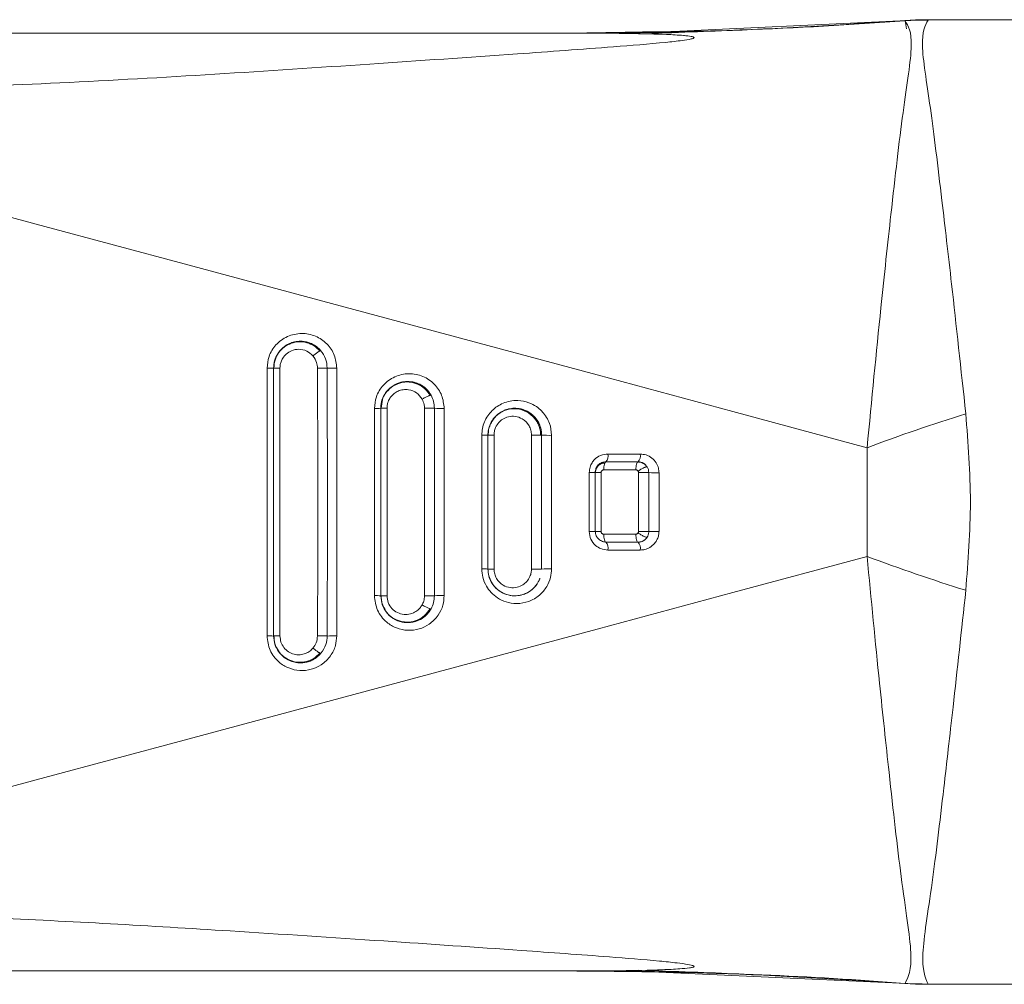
# Model space of a CAD drawing. Header units: millimetres. Extents: x -456 to 1924, y -71 to 431.
# Tile 32 of 45: x 624 to 642, y 391 to 409. Entities that reach past the tile are written whole.
import ezdxf

# ---------------------------------------------------------------- set-up
doc = ezdxf.new("R2010")
doc.units = ezdxf.units.MM

# ---------------------------------------------------------------- blocks, each defined once
blk = doc.blocks.new('Drawing View1')
at = {"color": 7, "linetype": 'Continuous', "lineweight": 18}
for p, q in [((762.932, 2.486), (758.163, 2.264)), ((763.342, 2.5), (762.891, 2.483)), ((762.894, 2.483), (762.894, 2.484)), ((762.894, 2.482), (762.894, 2.483)), ((762.922, 2.328), (762.894, 2.482)), ((763.342, 2.5), (763.006, 2.491)), ((763.336, 2.499), (763.338, 2.5)), ((776.112, 2.5), (763.338, 2.5)), ((756.806, 2.25), (741.612, 2.25)), ((741.612, 2.25), (756.807, 2.25)), ((741.612, 2.25), (756.807, 2.25)), ((757.674, 2.268), (756.598, 2.25)), ((756.632, 2.25), (756.598, 2.25)), ((758.969, 2.282), (757.629, 2.256)), ((750.989, -4.004), (750.989, -8.996)), ((751.112, -9), (751.112, -4)), ((751.112, -4), (751.112, -5.551)), ((751.112, -4), (751.112, -4)), ((751.231, -9), (751.231, -4)), ((752.292, -8.995), (752.292, -4.005)), ((753.419, -4.302), (753.39, -4.315)), ((753.142, -4.59), (753.116, -4.75)), ((753.136, -4.624), (753.112, -4.75)), ((753.112, -8.25), (753.112, -4.75)), ((753.112, -4.75), (753.112, -4.75)), ((753.228, -8.25), (753.228, -4.75)), ((754.112, -4.75), (754.112, -8.25)), ((754.295, -8.246), (754.295, -4.755)), ((755.112, -5.25), (755.12, -5.169)), ((755.112, -7.75), (755.112, -5.25)), ((755.112, -5.25), (755.112, -5.25)), ((755.225, -7.75), (755.225, -5.25)), ((755.924, -5.251), (755.924, -7.75)), ((756.112, -5.25), (756.112, -7.75)), ((756.299, -7.746), (756.299, -5.255)), ((762.185, -5.486), (762.185, -7.515)), ((757.312, -5.75), (757.312, -5.75)), ((757.912, -5.75), (757.907, -5.754)), ((757.912, -5.75), (757.912, -5.75)), ((757.112, -7.05), (757.112, -5.95)), ((757.112, -5.95), (757.119, -5.95)), ((757.112, -5.95), (757.112, -5.95)), ((757.112, -5.95), (757.112, -5.95)), ((757.222, -7.05), (757.222, -5.95)), ((757.921, -5.95), (757.921, -7.05)), ((758.112, -5.95), (758.112, -7.05)), ((757.907, -7.247), (757.916, -7.247)), ((757.912, -7.25), (757.967, -7.242)), ((758.003, -7.228), (758.018, -7.217)), ((751.112, -7.458), (751.112, -9)), ((741.612, -15.25), (756.808, -15.25)), ((757.55, -15.253), (756.807, -15.25)), ((757.629, -15.256), (758.969, -15.282)), ((758.163, -15.264), (762.932, -15.486)), ((762.891, -15.483), (763.342, -15.5)), ((776.112, -15.5), (763.338, -15.5))]:
    blk.add_line(p, q, dxfattribs=at)
at = {"color": 7, "linetype": 'Continuous', "lineweight": 18, "flags": 128}
for points in [[(762.185, -5.486), (759.68, -4.811), (757.15, -4.129), (754.599, -3.443), (752.029, -2.751), (749.443, -2.056), (746.843, -1.358), (744.231, -0.657), (741.612, 0.046)], [(751.112, -4), (751.114, -4), (751.121, -4), (751.131, -4), (751.145, -4), (751.163, -4), (751.184, -4), (751.206, -4), (751.231, -4)], [(753.112, -4.75), (753.114, -4.75), (753.12, -4.75), (753.131, -4.75), (753.145, -4.75), (753.162, -4.75), (753.182, -4.75), (753.204, -4.75), (753.228, -4.75)], [(755.112, -5.25), (755.114, -5.25), (755.12, -5.25), (755.13, -5.25), (755.144, -5.25), (755.16, -5.25), (755.18, -5.25), (755.201, -5.25), (755.225, -5.25)], [(757.312, -5.75), (757.387, -5.75), (757.462, -5.75), (757.537, -5.75), (757.612, -5.75), (757.687, -5.75), (757.762, -5.75), (757.837, -5.75), (757.912, -5.75)], [(757.272, -5.9), (757.347, -5.9), (757.422, -5.9), (757.497, -5.9), (757.571, -5.9), (757.646, -5.9), (757.721, -5.9), (757.796, -5.9), (757.871, -5.9)], [(757.871, -7.1), (757.796, -7.1), (757.721, -7.1), (757.646, -7.1), (757.571, -7.1), (757.497, -7.1), (757.422, -7.1), (757.347, -7.1), (757.272, -7.1)], [(757.912, -7.25), (757.837, -7.25), (757.762, -7.25), (757.687, -7.25), (757.612, -7.25), (757.537, -7.25), (757.462, -7.25), (757.387, -7.25), (757.312, -7.25)], [(762.185, -7.515), (759.68, -8.19), (757.15, -8.871), (754.599, -9.558), (752.029, -10.249), (749.443, -10.944), (746.843, -11.643), (744.231, -12.344), (741.612, -13.046)], [(755.112, -7.75), (755.114, -7.75), (755.12, -7.75), (755.13, -7.75), (755.144, -7.75), (755.16, -7.75), (755.18, -7.75), (755.201, -7.75), (755.225, -7.75)], [(753.112, -8.25), (753.114, -8.25), (753.12, -8.25), (753.131, -8.25), (753.145, -8.25), (753.162, -8.25), (753.182, -8.25), (753.204, -8.25), (753.228, -8.25)], [(751.112, -9), (751.114, -9), (751.121, -9), (751.131, -9), (751.145, -9), (751.163, -9), (751.184, -9), (751.206, -9), (751.231, -9)]]:
    blk.add_lwpolyline(points, dxfattribs=at)
at = {"color": 7, "linetype": 'Continuous', "lineweight": 18}
for centre, radius, start, end in [((756.806, 82.38), 80.13, 270.00047, 274.35694), ((763.265, -3.076), 5.57, 89.4, 93.8228), ((751.016, -2.969), 1.035, 268.5039, 275.297), ((752.244, -2.298), 1.707, 265.5847, 271.5943), ((753.019, -3.694), 1.06, 268.6092, 275.0371), ((754.245, -2.986), 1.769, 265.7045, 271.6381), ((774.001, -36.899), 33.562, 107.2886, 110.6148), ((756.246, -3.466), 1.79, 265.7207, 271.7088), ((757.182, -5.637), 0.172, 318.9749, 11.1488), ((757.786, -5.637), 0.169, 318.0462, 11.2555), ((757.024, -4.275), 1.677, 269.2041, 273.0109), ((758.248, -2.885), 3.069, 267.4635, 271.0234), ((757.024, -8.72), 1.672, 86.9798, 90.7984), ((758.162, 160.292), 167.342, 269.91757, 269.98297), ((758.248, -10.109), 3.062, 88.9742, 92.5424), ((757.182, -7.363), 0.172, 348.8498, 41.0277), ((757.786, -7.363), 0.169, 348.7425, 41.9571), ((773.996, 23.892), 33.554, 249.3907, 252.7177), ((755.021, -8.805), 1.059, 85.0877, 91.3264), ((756.246, -9.532), 1.787, 88.2891, 94.286), ((753.019, -9.305), 1.059, 84.9547, 91.3936), ((754.197, 102.943), 111.193, 269.8609, 269.95622), ((754.245, -10.011), 1.766, 88.3598, 94.302), ((754.133, -8.072), 0.428, 234.2158, 258.7242), ((751.016, -10.03), 1.034, 84.6955, 91.4992), ((752.231, 75.384), 84.384, 269.79658, 269.91992), ((752.244, -10.7), 1.705, 88.404, 94.4217), ((756.807, -95.381), 80.131, 85.64373, 89.46874), ((763.265, -9.924), 5.57, 266.1765, 270.5992)]:
    blk.add_arc(centre, radius, start, end, dxfattribs=at)
for points, knots in [([(762.894, 2.484), (761.72, 2.406), (759.981, 2.291), (758.239, 2.273), (757.674, 2.268)], [0, 0, 0, 0, 0.675421, 1, 1, 1, 1]), ([(762.894, 2.482), (762.956, 2.383), (763.078, 2.19), (762.855, 0.866), (762.655, -0.891), (762.42, -3.049), (762.271, -4.596), (762.185, -5.486)], [0, 0, 0, 0, 0.215583, 0.424685, 0.63353, 0.789403, 1, 1, 1, 1]), ([(763.338, 2.5), (763.255, 2.499), (763.107, 2.498), (762.959, 2.488), (762.894, 2.484)], [0, 0, 0, 0, 0.559994, 1, 1, 1, 1]), ([(762.894, 2.484), (762.894, 2.483), (762.894, 2.483), (762.894, 2.482), (762.894, 2.482)], [0, 0, 0, 0, 0.56272, 1, 1, 1, 1]), ([(763.323, 2.494), (763.266, 2.387), (763.154, 2.175), (763.364, 0.948), (763.556, -0.65), (763.783, -2.6), (763.938, -4.027), (764.027, -4.853)], [0, 0, 0, 0, 0.215496, 0.427053, 0.635274, 0.788728, 1, 1, 1, 1]), ([(763.338, 2.5), (763.338, 2.5), (763.336, 2.499), (763.327, 2.495), (763.323, 2.494)], [0, 0, 0, 0, 0.558771, 1, 1, 1, 1]), ([(741.612, 1.119), (743.45, 1.176), (747.226, 1.294), (751.91, 1.604), (755.35, 1.839), (757.19, 1.972), (758.219, 2.054), (758.697, 2.106), (758.87, 2.132), (758.938, 2.15), (758.959, 2.161), (758.959, 2.171), (758.938, 2.181), (758.898, 2.19), (758.838, 2.198), (758.688, 2.213), (758.343, 2.231), (757.69, 2.247), (757.141, 2.249), (756.807, 2.25)], [0, 0, 0, 0, 0.277155, 0.569443, 0.709642, 0.801656, 0.852577, 0.869317, 0.879228, 0.882226, 0.884534, 0.88657, 0.888768, 0.891502, 0.895083, 0.899771, 0.916626, 0.949186, 1, 1, 1, 1]), ([(756.598, 2.25), (756.609, 2.25), (756.629, 2.25), (756.753, 2.25), (756.807, 2.25)], [0, 0, 0, 0, 0.5628918, 1, 1, 1, 1]), ([(756.807, 2.25), (756.734, 2.25), (756.651, 2.25), (756.634, 2.25), (756.632, 2.25)], [0, 0, 0, 0, 0.885404, 1, 1, 1, 1]), ([(759.783, 2.306), (759.495, 2.294), (758.901, 2.27), (758.255, 2.247), (757.923, 2.235)], [0, 0, 0, 0, 0.484398, 1, 1, 1, 1]), ([(752.292, -4.005), (752.282, -3.921), (752.262, -3.753), (752.115, -3.537), (751.898, -3.389), (751.632, -3.337), (751.365, -3.396), (751.148, -3.554), (751.013, -3.771), (750.997, -3.93), (750.989, -4.004)], [0, 0, 0, 0, 0.12211, 0.245335, 0.372955, 0.505082, 0.637903, 0.768428, 0.891679, 1, 1, 1, 1]), ([(751.989, -3.672), (751.96, -3.643), (751.886, -3.57), (751.731, -3.503), (751.561, -3.494), (751.409, -3.536), (751.283, -3.613), (751.185, -3.727), (751.123, -3.86), (751.116, -3.954), (751.112, -4)], [0, 0, 0, 0, 0.103498, 0.258662, 0.412509, 0.522336, 0.64949, 0.77121, 0.887895, 1, 1, 1, 1]), ([(751.112, -4), (751.114, -3.967), (751.118, -3.899), (751.15, -3.8), (751.202, -3.707), (751.285, -3.614), (751.389, -3.546), (751.507, -3.507), (751.62, -3.495), (751.73, -3.51), (751.832, -3.548), (751.918, -3.599), (751.966, -3.648), (751.989, -3.672)], [0, 0, 0, 0, 0.081863, 0.166352, 0.253534, 0.343472, 0.472825, 0.555787, 0.650793, 0.754358, 0.828991, 0.917965, 1, 1, 1, 1]), ([(751.981, -3.687), (751.946, -3.651), (751.874, -3.579), (751.734, -3.52), (751.585, -3.502), (751.438, -3.531), (751.305, -3.603), (751.2, -3.712), (751.13, -3.849), (751.121, -3.95), (751.117, -4)], [0, 0, 0, 0, 0.126134, 0.251556, 0.376473, 0.501136, 0.625765, 0.750491, 0.875295, 1, 1, 1, 1]), ([(751.231, -4), (751.232, -3.982), (751.233, -3.943), (751.25, -3.88), (751.284, -3.807), (751.348, -3.731), (751.45, -3.666), (751.587, -3.64), (751.736, -3.671), (751.81, -3.74), (751.847, -3.774)], [0, 0, 0, 0, 0.062202, 0.135737, 0.227017, 0.340978, 0.481272, 0.64725, 0.824568, 1, 1, 1, 1]), ([(751.989, -3.672), (752.025, -3.721), (752.095, -3.819), (752.107, -3.94), (752.113, -4.001)], [0, 0, 0, 0, 0.501133, 1, 1, 1, 1]), ([(751.847, -3.774), (751.875, -3.815), (751.921, -3.883), (751.928, -3.966), (751.931, -4.001)], [0, 0, 0, 0, 0.583209, 1, 1, 1, 1]), ([(751.976, -3.682), (751.972, -3.684), (751.964, -3.688), (751.944, -3.7), (751.921, -3.716), (751.896, -3.735), (751.871, -3.755), (751.855, -3.769), (751.848, -3.775)], [0, 0, 0, 0, 0.134566, 0.316276, 0.497973, 0.674968, 0.843264, 1, 1, 1, 1]), ([(751.995, -3.678), (751.993, -3.678), (751.99, -3.676), (751.984, -3.678), (751.977, -3.681), (751.976, -3.682)], [0, 0, 0, 0, 0.426533, 0.88448, 1, 1, 1, 1]), ([(752.113, -4.001), (752.111, -4.001), (752.108, -4.001), (752.096, -4.001), (752.077, -4.001), (752.053, -4.001), (752.023, -4.001), (751.992, -4.001), (751.961, -4.001), (751.941, -4.001), (751.931, -4.001)], [0, 0, 0, 0, 0.115075, 0.238255, 0.367497, 0.5, 0.632503, 0.761746, 0.884925, 1, 1, 1, 1]), ([(751.931, -4.001), (751.934, -4.937), (751.941, -6.603), (751.934, -8.269), (751.931, -8.999)], [0, 0, 0, 0, 0.561693, 1, 1, 1, 1]), ([(752.113, -4.001), (752.114, -4.937), (752.117, -6.603), (752.114, -8.269), (752.113, -9)], [0, 0, 0, 0, 0.561705, 1, 1, 1, 1]), ([(754.295, -4.755), (754.286, -4.671), (754.266, -4.503), (754.119, -4.287), (753.901, -4.139), (753.635, -4.087), (753.366, -4.147), (753.15, -4.306), (753.016, -4.523), (753.001, -4.68), (752.993, -4.754)], [0, 0, 0, 0, 0.121562, 0.244482, 0.372443, 0.505911, 0.640023, 0.770914, 0.893144, 1, 1, 1, 1]), ([(754.05, -4.509), (754.021, -4.465), (753.96, -4.376), (753.812, -4.281), (753.636, -4.239), (753.455, -4.265), (753.306, -4.344), (753.196, -4.46), (753.125, -4.599), (753.116, -4.7), (753.112, -4.75)], [0, 0, 0, 0, 0.117871, 0.245763, 0.395767, 0.530728, 0.660259, 0.774453, 0.8886, 1, 1, 1, 1]), ([(753.142, -4.588), (753.148, -4.571), (753.164, -4.517), (753.218, -4.436), (753.315, -4.339), (753.438, -4.274), (753.578, -4.246), (753.701, -4.253), (753.813, -4.288), (753.908, -4.342), (753.99, -4.414), (754.03, -4.478), (754.05, -4.509)], [0, 0, 0, 0, 0.045358, 0.145197, 0.248853, 0.400978, 0.501499, 0.621011, 0.719546, 0.804772, 0.906342, 1, 1, 1, 1]), ([(754.035, -4.517), (754.004, -4.471), (753.942, -4.38), (753.801, -4.292), (753.644, -4.252), (753.483, -4.266), (753.333, -4.33), (753.217, -4.442), (753.151, -4.536), (753.142, -4.59), (753.142, -4.59)], [0, 0, 0, 0, 0.144578, 0.288075, 0.430723, 0.572903, 0.714998, 0.857266, 0.999734, 1, 1, 1, 1]), ([(753.228, -4.75), (753.229, -4.731), (753.231, -4.689), (753.25, -4.621), (753.29, -4.543), (753.354, -4.475), (753.437, -4.425), (753.53, -4.399), (753.649, -4.4), (753.787, -4.451), (753.851, -4.538), (753.883, -4.581)], [0, 0, 0, 0, 0.060974, 0.134031, 0.226048, 0.34221, 0.435268, 0.540822, 0.65477, 0.828002, 1, 1, 1, 1]), ([(753.112, -4.75), (753.113, -4.694), (753.114, -4.633), (753.143, -4.581), (753.145, -4.578)], [0, 0, 0, 0, 0.925546, 1, 1, 1, 1]), ([(753.112, -4.75), (753.113, -4.714), (753.116, -4.658), (753.135, -4.606), (753.142, -4.588)], [0, 0, 0, 0, 0.6456852, 1, 1, 1, 1]), ([(754.03, -4.51), (754.026, -4.511), (754.017, -4.514), (753.995, -4.523), (753.968, -4.535), (753.939, -4.55), (753.91, -4.566), (753.892, -4.576), (753.883, -4.581)], [0, 0, 0, 0, 0.1329497, 0.3154303, 0.4979059, 0.675415, 0.8437602, 1, 1, 1, 1]), ([(753.883, -4.581), (753.898, -4.612), (753.923, -4.667), (753.926, -4.726), (753.927, -4.751)], [0, 0, 0, 0, 0.584591, 1, 1, 1, 1]), ([(754.05, -4.508), (754.049, -4.508), (754.046, -4.506), (754.039, -4.507), (754.032, -4.509), (754.03, -4.51)], [0, 0, 0, 0, 0.423243, 0.879271, 1, 1, 1, 1]), ([(754.05, -4.509), (754.068, -4.547), (754.104, -4.623), (754.11, -4.708), (754.112, -4.75)], [0, 0, 0, 0, 0.499024, 1, 1, 1, 1]), ([(752.993, -4.754), (752.993, -5.436), (752.994, -6.6), (752.993, -7.764), (752.993, -8.246)], [0, 0, 0, 0, 0.585647, 1, 1, 1, 1]), ([(753.112, -4.75), (753.112, -5.433), (753.112, -6.6), (753.112, -7.767), (753.112, -8.25)], [0, 0, 0, 0, 0.5856475, 1, 1, 1, 1]), ([(754.112, -4.75), (754.111, -4.75), (754.109, -4.75), (754.097, -4.75), (754.078, -4.75), (754.053, -4.75), (754.022, -4.751), (753.99, -4.751), (753.958, -4.751), (753.937, -4.751), (753.927, -4.751)], [0, 0, 0, 0, 0.11449, 0.237535, 0.367026, 0.499999, 0.632972, 0.762464, 0.885509, 1, 1, 1, 1]), ([(753.927, -4.751), (753.929, -5.399), (753.932, -6.565), (753.929, -7.732), (753.927, -8.25)], [0, 0, 0, 0, 0.555969, 1, 1, 1, 1]), ([(756.299, -5.255), (756.292, -5.179), (756.28, -5.062), (756.207, -4.916), (756.153, -4.842), (756.088, -4.775), (756.01, -4.71), (755.862, -4.634), (755.692, -4.599), (755.526, -4.612), (755.358, -4.663), (755.212, -4.759), (755.104, -4.889), (755.043, -5.004), (755.004, -5.127), (754.999, -5.212), (754.997, -5.254)], [0, 0, 0, 0, 0.108868, 0.170073, 0.235648, 0.243541, 0.308214, 0.38546, 0.48989, 0.563467, 0.631506, 0.750347, 0.814407, 0.877392, 0.939244, 1, 1, 1, 1]), ([(755.112, -5.25), (755.114, -5.215), (755.118, -5.145), (755.158, -5.027), (755.242, -4.899), (755.362, -4.809), (755.493, -4.76), (755.623, -4.743), (755.754, -4.765), (755.874, -4.819), (755.972, -4.895), (756.051, -4.999), (756.102, -5.12), (756.109, -5.207), (756.112, -5.25)], [0, 0, 0, 0, 0.065832, 0.132704, 0.235989, 0.351358, 0.415251, 0.503915, 0.599976, 0.669222, 0.755303, 0.834588, 0.917484, 1, 1, 1, 1]), ([(756.112, -5.25), (756.111, -5.23), (756.109, -5.168), (756.077, -5.045), (755.986, -4.9), (755.827, -4.784), (755.661, -4.744), (755.522, -4.754), (755.392, -4.793), (755.28, -4.868), (755.199, -4.961), (755.173, -5.014), (755.163, -5.035)], [0, 0, 0, 0, 0.0439992, 0.1354871, 0.2727454, 0.4168566, 0.5692374, 0.653063, 0.7316848, 0.8729642, 0.9472862, 1, 1, 1, 1]), ([(756.094, -5.261), (756.093, -5.228), (756.089, -5.161), (756.06, -5.065), (756.013, -4.977), (755.93, -4.876), (755.794, -4.785), (755.604, -4.747), (755.414, -4.783), (755.28, -4.874), (755.206, -4.959), (755.184, -5.001), (755.177, -5.015)], [0, 0, 0, 0, 0.075886, 0.151571, 0.226946, 0.301943, 0.45009, 0.597139, 0.743746, 0.890512, 0.964424, 1, 1, 1, 1]), ([(755.225, -5.25), (755.226, -5.228), (755.229, -5.179), (755.255, -5.098), (755.307, -5.017), (755.389, -4.947), (755.496, -4.901), (755.626, -4.895), (755.769, -4.945), (755.869, -5.045), (755.917, -5.159), (755.922, -5.22), (755.924, -5.251)], [0, 0, 0, 0, 0.05889, 0.131984, 0.227373, 0.317308, 0.424713, 0.545782, 0.670567, 0.834795, 0.917467, 1, 1, 1, 1]), ([(764.027, -4.853), (764.07, -5.402), (764.154, -6.5), (764.07, -7.598), (764.027, -8.147)], [0, 0, 0, 0, 0.499972, 1, 1, 1, 1]), ([(755.177, -5.015), (755.169, -5.03), (755.144, -5.073), (755.121, -5.153), (755.117, -5.218), (755.115, -5.25)], [0, 0, 0, 0, 0.20608, 0.603144, 1, 1, 1, 1]), ([(754.997, -5.254), (755.012, -5.254), (755.042, -5.253), (755.079, -5.253), (755.106, -5.251), (755.11, -5.251), (755.112, -5.25)], [0, 0, 0, 0, 0.243609, 0.467621, 0.72131, 1, 1, 1, 1]), ([(754.997, -5.254), (754.997, -5.735), (754.997, -6.566), (754.997, -7.396), (754.997, -7.747)], [0, 0, 0, 0, 0.578625, 1, 1, 1, 1]), ([(755.123, -5.15), (755.122, -5.151), (755.112, -5.183), (755.112, -5.217), (755.112, -5.25)], [0, 0, 0, 0, 0.036623, 1, 1, 1, 1]), ([(755.112, -5.25), (755.112, -5.732), (755.112, -6.566), (755.112, -7.399), (755.112, -7.75)], [0, 0, 0, 0, 0.578624, 1, 1, 1, 1]), ([(756.094, -5.25), (756.089, -5.25), (756.078, -5.25), (756.052, -5.25), (756.021, -5.25), (755.988, -5.25), (755.955, -5.25), (755.934, -5.25), (755.924, -5.25)], [0, 0, 0, 0, 0.148617, 0.327954, 0.507287, 0.681651, 0.84686, 1, 1, 1, 1]), ([(756.112, -5.25), (756.111, -5.25), (756.109, -5.25), (756.102, -5.25), (756.095, -5.25), (756.094, -5.25)], [0, 0, 0, 0, 0.445046, 0.925146, 1, 1, 1, 1]), ([(757.351, -5.604), (757.304, -5.609), (757.212, -5.62), (757.112, -5.69), (757.049, -5.769), (757.009, -5.852), (757.004, -5.917), (757.001, -5.952)], [0, 0, 0, 0, 0.261453, 0.508983, 0.649421, 0.811251, 1, 1, 1, 1]), ([(757.952, -5.604), (757.84, -5.604), (757.64, -5.604), (757.44, -5.604), (757.351, -5.604)], [0, 0, 0, 0, 0.558055, 1, 1, 1, 1]), ([(758.303, -5.953), (758.301, -5.924), (758.296, -5.859), (758.252, -5.761), (758.173, -5.673), (758.067, -5.615), (757.989, -5.608), (757.952, -5.604)], [0, 0, 0, 0, 0.15664, 0.347141, 0.566253, 0.797598, 1, 1, 1, 1]), ([(757.312, -5.75), (757.285, -5.753), (757.234, -5.759), (757.176, -5.799), (757.14, -5.845), (757.117, -5.892), (757.114, -5.93), (757.112, -5.95)], [0, 0, 0, 0, 0.268651, 0.518505, 0.657801, 0.816403, 1, 1, 1, 1]), ([(757.297, -5.771), (757.286, -5.772), (757.262, -5.773), (757.227, -5.783), (757.196, -5.8), (757.168, -5.824), (757.145, -5.853), (757.128, -5.887), (757.119, -5.92), (757.119, -5.941), (757.119, -5.95)], [0, 0, 0, 0, 0.127996, 0.256077, 0.384726, 0.514236, 0.644701, 0.77607, 0.907997, 1, 1, 1, 1]), ([(757.912, -5.75), (757.801, -5.75), (757.601, -5.75), (757.401, -5.75), (757.312, -5.75)], [0, 0, 0, 0, 0.558056, 1, 1, 1, 1]), ([(757.907, -5.754), (757.903, -5.756), (757.894, -5.76), (757.882, -5.792), (757.873, -5.841), (757.872, -5.88), (757.871, -5.9)], [0, 0, 0, 0, 0.182918, 0.455279, 0.727639, 1, 1, 1, 1]), ([(758.073, -5.847), (758.063, -5.832), (758.042, -5.802), (757.998, -5.772), (757.952, -5.754), (757.921, -5.753), (757.907, -5.753)], [0, 0, 0, 0, 0.267922, 0.531824, 0.792487, 1, 1, 1, 1]), ([(758.081, -5.844), (758.071, -5.83), (758.048, -5.799), (758.014, -5.777), (757.987, -5.765), (757.959, -5.754), (757.932, -5.752), (757.912, -5.75)], [0, 0, 0, 0, 0.2497197, 0.544545, 0.5985125, 0.6925505, 1, 1, 1, 1]), ([(758.081, -5.844), (758.08, -5.843), (758.077, -5.841), (758.065, -5.842), (758.048, -5.848), (758.024, -5.858), (757.997, -5.872), (757.967, -5.889), (757.939, -5.906), (757.922, -5.918), (757.913, -5.924)], [0, 0, 0, 0, 0.113774, 0.236652, 0.366448, 0.500002, 0.633556, 0.763352, 0.886228, 1, 1, 1, 1]), ([(758.081, -5.844), (758.09, -5.86), (758.108, -5.893), (758.111, -5.931), (758.112, -5.95)], [0, 0, 0, 0, 0.495741, 1, 1, 1, 1]), ([(757.001, -5.952), (757.001, -6.154), (757.001, -6.519), (757.001, -6.884), (757.001, -7.048)], [0, 0, 0, 0, 0.551131, 1, 1, 1, 1]), ([(757.119, -5.95), (757.119, -5.95), (757.122, -5.95), (757.142, -5.95), (757.176, -5.95), (757.207, -5.95), (757.222, -5.95)], [0, 0, 0, 0, 0.026954, 0.351303, 0.675651, 1, 1, 1, 1]), ([(757.222, -5.95), (757.222, -5.944), (757.224, -5.933), (757.232, -5.919), (757.241, -5.91), (757.25, -5.904), (757.261, -5.901), (757.268, -5.9), (757.272, -5.9)], [0, 0, 0, 0, 0.217305, 0.430777, 0.575827, 0.714334, 0.853388, 1, 1, 1, 1]), ([(757.871, -5.9), (757.875, -5.9), (757.882, -5.901), (757.894, -5.905), (757.905, -5.912), (757.91, -5.92), (757.913, -5.923)], [0, 0, 0, 0, 0.230799, 0.45919, 0.732023, 1, 1, 1, 1]), ([(757.913, -5.923), (757.916, -5.928), (757.92, -5.937), (757.921, -5.946), (757.921, -5.95)], [0, 0, 0, 0, 0.5566588, 1, 1, 1, 1]), ([(758.112, -5.95), (758.111, -5.95), (758.109, -5.95), (758.096, -5.95), (758.077, -5.95), (758.05, -5.95), (758.019, -5.95), (757.985, -5.95), (757.952, -5.95), (757.931, -5.95), (757.921, -5.95)], [0, 0, 0, 0, 0.113929, 0.236843, 0.366573, 0.5, 0.633427, 0.763157, 0.886071, 1, 1, 1, 1]), ([(758.303, -7.047), (758.303, -6.843), (758.303, -6.478), (758.303, -6.113), (758.303, -5.953)], [0, 0, 0, 0, 0.560123, 1, 1, 1, 1]), ([(757.001, -7.048), (757.007, -7.098), (757.02, -7.198), (757.108, -7.309), (757.222, -7.382), (757.305, -7.391), (757.351, -7.396)], [0, 0, 0, 0, 0.2703903, 0.5357746, 0.7445391, 1, 1, 1, 1]), ([(757.115, -7.049), (757.116, -7.063), (757.117, -7.09), (757.13, -7.13), (757.151, -7.165), (757.178, -7.196), (757.21, -7.219), (757.247, -7.236), (757.278, -7.244), (757.296, -7.243), (757.302, -7.243)], [0, 0, 0, 0, 0.136117, 0.27231, 0.408174, 0.543208, 0.67737, 0.810754, 0.943671, 1, 1, 1, 1]), ([(757.272, -7.1), (757.266, -7.1), (757.255, -7.099), (757.241, -7.091), (757.232, -7.081), (757.226, -7.072), (757.223, -7.061), (757.222, -7.054), (757.222, -7.05)], [0, 0, 0, 0, 0.221635, 0.440098, 0.584189, 0.720594, 0.856716, 1, 1, 1, 1]), ([(757.913, -7.077), (757.911, -7.08), (757.906, -7.086), (757.896, -7.094), (757.884, -7.099), (757.875, -7.1), (757.871, -7.1)], [0, 0, 0, 0, 0.229475, 0.460672, 0.730808, 1, 1, 1, 1]), ([(757.921, -7.05), (757.921, -7.055), (757.92, -7.064), (757.915, -7.073), (757.913, -7.077)], [0, 0, 0, 0, 0.514525, 1, 1, 1, 1]), ([(758.081, -7.157), (758.08, -7.158), (758.077, -7.16), (758.065, -7.158), (758.048, -7.152), (758.024, -7.142), (757.997, -7.128), (757.967, -7.111), (757.939, -7.094), (757.922, -7.082), (757.913, -7.077)], [0, 0, 0, 0, 0.113772, 0.23665, 0.366446, 0.500001, 0.633555, 0.763351, 0.886228, 1, 1, 1, 1]), ([(757.952, -7.396), (757.981, -7.394), (758.044, -7.389), (758.138, -7.349), (758.218, -7.283), (758.271, -7.201), (758.298, -7.122), (758.301, -7.071), (758.303, -7.047)], [0, 0, 0, 0, 0.162686, 0.346492, 0.557609, 0.726171, 0.874109, 1, 1, 1, 1]), ([(758.031, -7.209), (758.037, -7.205), (758.057, -7.192), (758.071, -7.172), (758.081, -7.157)], [0, 0, 0, 0, 0.294063, 1, 1, 1, 1]), ([(758.112, -7.05), (758.111, -7.071), (758.108, -7.109), (758.09, -7.142), (758.081, -7.157)], [0, 0, 0, 0, 0.542875, 1, 1, 1, 1]), ([(757.312, -7.25), (757.425, -7.25), (757.625, -7.25), (757.825, -7.25), (757.912, -7.25)], [0, 0, 0, 0, 0.561955, 1, 1, 1, 1]), ([(757.908, -7.247), (757.921, -7.247), (757.948, -7.247), (757.987, -7.235), (758.018, -7.22), (758.033, -7.207), (758.037, -7.203)], [0, 0, 0, 0, 0.27556, 0.577927, 0.880927, 1, 1, 1, 1]), ([(757.351, -7.396), (757.464, -7.396), (757.664, -7.396), (757.864, -7.396), (757.952, -7.396)], [0, 0, 0, 0, 0.5619577, 1, 1, 1, 1]), ([(762.185, -7.515), (762.262, -8.317), (762.399, -9.736), (762.622, -11.805), (762.825, -13.635), (763.075, -15.135), (762.956, -15.363), (762.894, -15.482)], [0, 0, 0, 0, 0.1901674, 0.336225, 0.5408755, 0.7620022, 1, 1, 1, 1]), ([(754.997, -7.747), (755.001, -7.799), (755.009, -7.912), (755.072, -8.063), (755.168, -8.194), (755.291, -8.297), (755.454, -8.375), (755.656, -8.406), (755.877, -8.367), (756.074, -8.253), (756.21, -8.091), (756.286, -7.917), (756.295, -7.8), (756.299, -7.746)], [0, 0, 0, 0, 0.075669, 0.164787, 0.233499, 0.310956, 0.398367, 0.4985, 0.611916, 0.727202, 0.830679, 0.920924, 1, 1, 1, 1]), ([(756.081, -7.923), (756.077, -7.933), (756.053, -7.994), (755.982, -8.101), (755.862, -8.191), (755.731, -8.241), (755.6, -8.257), (755.459, -8.233), (755.342, -8.176), (755.247, -8.099), (755.173, -8), (755.121, -7.878), (755.115, -7.792), (755.112, -7.75)], [0, 0, 0, 0, 0.023608, 0.139606, 0.269752, 0.340778, 0.442985, 0.554154, 0.646459, 0.720712, 0.817332, 0.910373, 1, 1, 1, 1]), ([(755.112, -7.75), (755.115, -7.794), (755.122, -7.882), (755.181, -8.018), (755.29, -8.147), (755.433, -8.225), (755.575, -8.254), (755.701, -8.248), (755.828, -8.208), (755.938, -8.137), (756.022, -8.045), (756.064, -7.969), (756.079, -7.929), (756.081, -7.923)], [0, 0, 0, 0, 0.091238, 0.18376, 0.307166, 0.445037, 0.527064, 0.623018, 0.720259, 0.816508, 0.907519, 0.987641, 1, 1, 1, 1]), ([(755.924, -7.75), (755.923, -7.772), (755.92, -7.821), (755.894, -7.902), (755.842, -7.983), (755.76, -8.053), (755.652, -8.099), (755.523, -8.105), (755.38, -8.056), (755.28, -7.955), (755.232, -7.842), (755.227, -7.781), (755.225, -7.75)], [0, 0, 0, 0, 0.058992, 0.132132, 0.227579, 0.317583, 0.425083, 0.546249, 0.671117, 0.835444, 0.918174, 1, 1, 1, 1]), ([(756.112, -7.75), (756.111, -7.75), (756.108, -7.75), (756.094, -7.75), (756.075, -7.75), (756.052, -7.75), (756.026, -7.75), (755.995, -7.75), (755.96, -7.75), (755.936, -7.75), (755.924, -7.75)], [0, 0, 0, 0, 0.137223, 0.267433, 0.387963, 0.497455, 0.608552, 0.730615, 0.862046, 1, 1, 1, 1]), ([(752.993, -8.246), (753.005, -8.34), (753.029, -8.528), (753.197, -8.739), (753.403, -8.862), (753.617, -8.906), (753.829, -8.879), (754.029, -8.784), (754.185, -8.629), (754.279, -8.437), (754.29, -8.306), (754.295, -8.246)], [0, 0, 0, 0, 0.135185, 0.272261, 0.377488, 0.484751, 0.591543, 0.692042, 0.810013, 0.911732, 1, 1, 1, 1]), ([(754.05, -8.492), (754.029, -8.525), (753.985, -8.593), (753.885, -8.676), (753.774, -8.728), (753.659, -8.751), (753.523, -8.751), (753.372, -8.701), (753.229, -8.586), (753.131, -8.434), (753.118, -8.31), (753.112, -8.25)], [0, 0, 0, 0, 0.0887287, 0.1828636, 0.2931615, 0.3657798, 0.4509416, 0.602861, 0.7215481, 0.8644088, 1, 1, 1, 1]), ([(753.112, -8.25), (753.118, -8.306), (753.129, -8.42), (753.215, -8.569), (753.345, -8.685), (753.5, -8.747), (753.677, -8.756), (753.839, -8.707), (753.972, -8.61), (754.025, -8.53), (754.05, -8.492)], [0, 0, 0, 0, 0.124797, 0.252599, 0.375406, 0.514472, 0.62662, 0.782775, 0.897235, 1, 1, 1, 1]), ([(753.116, -8.242), (753.119, -8.298), (753.123, -8.389), (753.17, -8.466), (753.188, -8.496)], [0, 0, 0, 0, 0.610845, 1, 1, 1, 1]), ([(753.883, -8.419), (753.869, -8.441), (753.838, -8.49), (753.765, -8.551), (753.665, -8.596), (753.543, -8.606), (753.419, -8.571), (753.315, -8.492), (753.242, -8.38), (753.233, -8.293), (753.228, -8.25)], [0, 0, 0, 0, 0.0844225, 0.1858917, 0.3060909, 0.4415558, 0.5822819, 0.7219306, 0.8616344, 1, 1, 1, 1]), ([(753.927, -8.25), (753.925, -8.284), (753.92, -8.343), (753.894, -8.397), (753.883, -8.419)], [0, 0, 0, 0, 0.573714, 1, 1, 1, 1]), ([(754.112, -8.25), (754.11, -8.292), (754.104, -8.377), (754.068, -8.454), (754.05, -8.492)], [0, 0, 0, 0, 0.50105, 1, 1, 1, 1]), ([(764.027, -8.147), (763.947, -8.891), (763.805, -10.201), (763.589, -12.071), (763.393, -13.736), (763.157, -15.12), (763.267, -15.366), (763.323, -15.494)], [0, 0, 0, 0, 0.1900085, 0.3346503, 0.5383376, 0.7615276, 1, 1, 1, 1]), ([(753.188, -8.496), (753.196, -8.513), (753.228, -8.58), (753.33, -8.665), (753.475, -8.733), (753.637, -8.749), (753.794, -8.711), (753.937, -8.626), (754, -8.536), (754.031, -8.491)], [0, 0, 0, 0, 0.056991, 0.213689, 0.370116, 0.526558, 0.683436, 0.841165, 1, 1, 1, 1]), ([(750.989, -8.996), (751.001, -9.089), (751.025, -9.275), (751.189, -9.485), (751.391, -9.608), (751.601, -9.655), (751.812, -9.633), (752.016, -9.541), (752.177, -9.385), (752.275, -9.19), (752.286, -9.057), (752.292, -8.995)], [0, 0, 0, 0, 0.134387, 0.270116, 0.373824, 0.479039, 0.584256, 0.685463, 0.805996, 0.909843, 1, 1, 1, 1]), ([(751.995, -9.322), (751.968, -9.35), (751.913, -9.407), (751.797, -9.471), (751.643, -9.51), (751.469, -9.49), (751.318, -9.414), (751.205, -9.304), (751.127, -9.163), (751.117, -9.053), (751.112, -9)], [0, 0, 0, 0, 0.095895, 0.194773, 0.322721, 0.484171, 0.61556, 0.73382, 0.86996, 1, 1, 1, 1]), ([(751.112, -9), (751.117, -9.051), (751.126, -9.154), (751.198, -9.293), (751.306, -9.406), (751.446, -9.481), (751.603, -9.508), (751.756, -9.487), (751.893, -9.425), (751.961, -9.356), (751.995, -9.322)], [0, 0, 0, 0, 0.123146, 0.248295, 0.369663, 0.502327, 0.631598, 0.760884, 0.882964, 1, 1, 1, 1]), ([(751.117, -8.993), (751.121, -9.043), (751.128, -9.145), (751.196, -9.283), (751.3, -9.393), (751.431, -9.467), (751.578, -9.498), (751.727, -9.482), (751.868, -9.425), (751.94, -9.354), (751.977, -9.319)], [0, 0, 0, 0, 0.124866, 0.249809, 0.374627, 0.499292, 0.623933, 0.748774, 0.874061, 1, 1, 1, 1]), ([(751.847, -9.226), (751.829, -9.245), (751.789, -9.287), (751.705, -9.332), (751.603, -9.355), (751.491, -9.345), (751.385, -9.298), (751.3, -9.219), (751.242, -9.116), (751.235, -9.039), (751.231, -9)], [0, 0, 0, 0, 0.0938258, 0.2040313, 0.3293194, 0.4633729, 0.5983937, 0.7325741, 0.8669388, 1, 1, 1, 1]), ([(751.931, -8.999), (751.927, -9.043), (751.918, -9.126), (751.87, -9.193), (751.847, -9.226)], [0, 0, 0, 0, 0.522143, 1, 1, 1, 1]), ([(752.113, -9), (752.108, -9.054), (752.098, -9.172), (752.031, -9.269), (751.995, -9.322)], [0, 0, 0, 0, 0.457769, 1, 1, 1, 1]), ([(751.995, -9.322), (751.993, -9.323), (751.99, -9.324), (751.978, -9.32), (751.962, -9.312), (751.944, -9.3), (751.924, -9.286), (751.901, -9.269), (751.874, -9.248), (751.857, -9.233), (751.848, -9.225)], [0, 0, 0, 0, 0.136994, 0.267534, 0.389021, 0.499979, 0.610951, 0.732451, 0.863, 1, 1, 1, 1]), ([(756.807, -15.25), (757.333, -15.249), (757.97, -15.247), (758.65, -15.215), (758.831, -15.2), (758.908, -15.188), (758.935, -15.181), (758.951, -15.175), (758.96, -15.168), (758.956, -15.159), (758.935, -15.15), (758.897, -15.139), (758.803, -15.121), (758.605, -15.095), (758.119, -15.046), (757.149, -14.969), (755.435, -14.846), (753.074, -14.683), (749.775, -14.467), (745.921, -14.241), (743.019, -14.159), (741.612, -14.119)], [0, 0, 0, 0, 0.079633, 0.096416, 0.106506, 0.108989, 0.110947, 0.112535, 0.113904, 0.115836, 0.117972, 0.120667, 0.124353, 0.135955, 0.15357, 0.20236, 0.286651, 0.417176, 0.562519, 0.787792, 1, 1, 1, 1]), ([(757.923, -15.235), (758.258, -15.247), (758.907, -15.27), (759.504, -15.294), (759.794, -15.306)], [0, 0, 0, 0, 0.515544, 1, 1, 1, 1]), ([(762.894, -15.484), (761.72, -15.409), (759.623, -15.275), (757.522, -15.258), (756.598, -15.25)], [0, 0, 0, 0, 0.560021, 1, 1, 1, 1]), ([(762.894, -15.482), (762.894, -15.482), (762.894, -15.483), (762.894, -15.483), (762.894, -15.484)], [0, 0, 0, 0, 0.556333, 1, 1, 1, 1]), ([(763.338, -15.5), (763.255, -15.499), (763.107, -15.498), (762.959, -15.488), (762.894, -15.484)], [0, 0, 0, 0, 0.559994, 1, 1, 1, 1]), ([(763.323, -15.494), (763.328, -15.496), (763.337, -15.499), (763.338, -15.5), (763.338, -15.5)], [0, 0, 0, 0, 0.561067, 1, 1, 1, 1])]:
    blk.add_open_spline(points, degree=3, knots=knots, dxfattribs=at)
for points in [[(757.112, -5.95), (757.115, -5.924), (757.121, -5.872), (757.167, -5.805), (757.233, -5.759), (757.286, -5.753), (757.312, -5.75)], [(757.312, -5.75), (757.307, -5.752), (757.296, -5.757), (757.283, -5.792), (757.274, -5.841), (757.272, -5.881), (757.272, -5.9)], [(757.912, -5.75), (757.929, -5.751), (757.963, -5.754), (758.01, -5.773), (758.051, -5.803), (758.071, -5.83), (758.081, -5.844)], [(757.112, -7.05), (757.114, -7.05), (757.117, -7.05), (757.141, -7.05), (757.176, -7.05), (757.207, -7.05), (757.222, -7.05)], [(757.312, -7.25), (757.307, -7.248), (757.296, -7.243), (757.283, -7.209), (757.274, -7.159), (757.272, -7.12), (757.272, -7.1)], [(757.912, -7.25), (757.907, -7.248), (757.896, -7.243), (757.882, -7.209), (757.873, -7.159), (757.872, -7.12), (757.871, -7.1)], [(758.081, -7.157), (758.071, -7.17), (758.051, -7.198), (758.01, -7.227), (757.963, -7.247), (757.929, -7.249), (757.912, -7.25)]]:
    blk.add_open_spline(points, degree=3, dxfattribs=at)

msp = doc.modelspace()

# ---------------------------------------------------------------- block references
at = {"color": 7, "linetype": 'Continuous', "lineweight": 18}
msp.add_blockref('Drawing View1', (-122.291, 406.642), dxfattribs=at)

doc.saveas('drawing.dxf')
